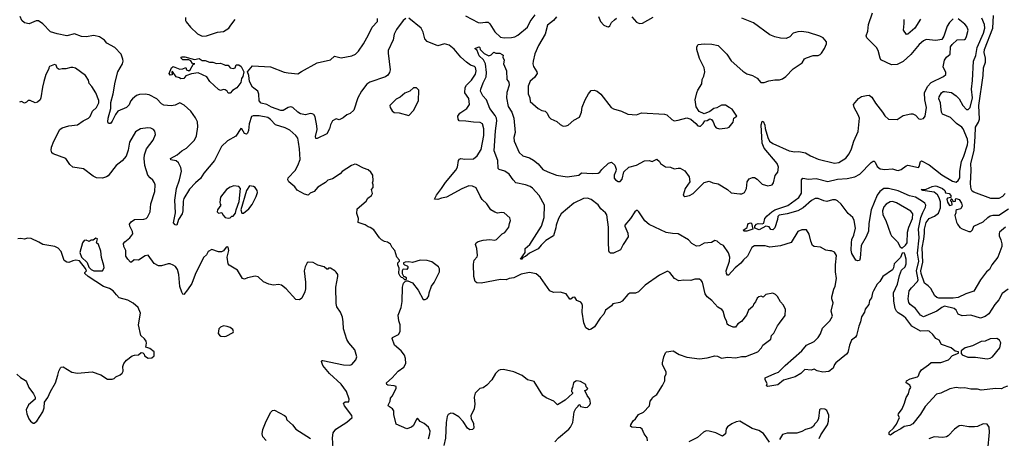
# Model space of a CAD drawing. Extents: x 1921360 to 2014538, y 768294 to 907744.
# Tile 172 of 256: x 1945556 to 1955753, y 855520 to 859853. Entities that reach past the tile are written whole.
import ezdxf

# ---------------------------------------------------------------- set-up
doc = ezdxf.new("R2010")
doc.units = 0

msp = doc.modelspace()

# ---------------------------------------------------------------- linework, layer by layer
at = {"layer": '0CON10XD'}
for points in [[(1949412, 855958), (1949456, 856035), (1949456, 856055), (1949433, 856063), (1949369, 856069), (1949357, 856077), (1949356, 856095), (1949415, 856145), (1949476, 856215), (1949534, 856255), (1949556, 856295), (1949553, 856345), (1949541, 856381), (1949507, 856425), (1949438, 856485), (1949414, 856555), (1949418, 856565), (1949478, 856595), (1949496, 856625), (1949497, 856695), (1949481, 856735), (1949474, 856795), (1949506, 856875), (1949518, 856935), (1949520, 857085), (1949532, 857125), (1949555, 857150), (1949575, 857150), (1949625, 857131), (1949684, 857055), (1949735, 856958), (1949755, 856958), (1949775, 856968), (1949792, 856995), (1949797, 857027), (1949820, 857095), (1949848, 857132), (1949903, 857245), (1949903, 857275), (1949893, 857295), (1949825, 857348), (1949775, 857359), (1949705, 857364), (1949625, 857340), (1949585, 857346), (1949548, 857342), (1949530, 857335), (1949532, 857325), (1949540, 857315), (1949570, 857305), (1949577, 857297), (1949576, 857284), (1949565, 857268), (1949535, 857272), (1949524, 857266), (1949517, 857253), (1949517, 857227), (1949530, 857200), (1949546, 857196), (1949558, 857185), (1949560, 857165), (1949545, 857160), (1949525, 857180), (1949510, 857185), (1949495, 857200), (1949483, 857225), (1949487, 857283), (1949472, 857315), (1949473, 857335), (1949490, 857355), (1949488, 857365), (1949463, 857395), (1949441, 857465), (1949412, 857495), (1949395, 857530), (1949365, 857552), (1949335, 857558), (1949303, 857575), (1949282, 857595), (1949225, 857677), (1949185, 857702), (1949165, 857708), (1949135, 857730), (1949062, 857755), (1949066, 857795), (1949047, 857847), (1949050, 857895), (1949143, 857975), (1949162, 858005), (1949198, 858035), (1949208, 858055), (1949200, 858095), (1949217, 858115), (1949218, 858145), (1949210, 858165), (1949218, 858185), (1949212, 858245), (1949192, 858275), (1949165, 858300), (1949115, 858317), (1949045, 858356), (1949025, 858357), (1948992, 858345), (1948895, 858283), (1948875, 858259), (1948794, 858206), (1948747, 858193), (1948723, 858167), (1948645, 858119), (1948606, 858075), (1948565, 858056), (1948545, 858037), (1948505, 858048), (1948429, 858089), (1948405, 858123), (1948343, 858175), (1948332, 858195), (1948336, 858215), (1948409, 858291), (1948437, 858343), (1948459, 858405), (1948455, 858515), (1948444, 858585), (1948435, 858627), (1948416, 858656), (1948355, 858710), (1948304, 858734), (1948205, 858766), (1948155, 858821), (1948125, 858840), (1948035, 858858), (1947975, 858858), (1947958, 858852), (1947932, 858775), (1947927, 858705), (1947915, 858680), (1947905, 858670), (1947885, 858676), (1947855, 858722), (1947845, 858728), (1947795, 858647), (1947709, 858601), (1947645, 858539), (1947575, 858395), (1947464, 858265), (1947429, 858211), (1947375, 858165), (1947315, 858098), (1947257, 858003), (1947248, 857975), (1947246, 857875), (1947239, 857845), (1947199, 857785), (1947183, 857727), (1947165, 857729), (1947150, 857750), (1947169, 857855), (1947164, 857985), (1947179, 858105), (1947210, 858195), (1947231, 858285), (1947224, 858324), (1947202, 858372), (1947175, 858391), (1947122, 858402), (1947118, 858415), (1947185, 858454), (1947234, 858495), (1947285, 858523), (1947365, 858606), (1947388, 858652), (1947401, 858745), (1947396, 858795), (1947378, 858838), (1947328, 858905), (1947258, 858968), (1947215, 858992), (1947165, 858970), (1947125, 858961), (1947050, 858970), (1947025, 858981), (1946975, 859033), (1946895, 859075), (1946855, 859082), (1946795, 859080), (1946765, 859069), (1946725, 859034), (1946705, 859009), (1946688, 858972), (1946661, 858945), (1946572, 858908), (1946547, 858873), (1946515, 858802), (1946495, 858780), (1946475, 858777), (1946468, 858795), (1946472, 858835), (1946498, 858935), (1946499, 858995), (1946525, 859085), (1946545, 859208), (1946573, 859315), (1946621, 859395), (1946627, 859425), (1946624, 859445), (1946605, 859497), (1946540, 859565), (1946459, 859609), (1946435, 859642), (1946384, 859675), (1946325, 859690), (1946245, 859676), (1946195, 859680), (1946125, 859708), (1946045, 859685), (1945945, 859707), (1945875, 859728), (1945795, 859811), (1945750, 859840), (1945725, 859840), (1945655, 859810), (1945605, 859821), (1945578, 859845), (1945559, 859885)], [(1947274, 859875), (1947274, 859844), (1947281, 859831), (1947325, 859776), (1947398, 859708), (1947445, 859684), (1947492, 859685), (1947605, 859724), (1947665, 859730), (1947723, 859765), (1947742, 859798), (1947789, 859855)], [(1949555, 859867), (1949526, 859845), (1949457, 859753), (1949435, 859705), (1949424, 859645), (1949373, 859535), (1949372, 859505), (1949392, 859335), (1949386, 859305), (1949370, 859280), (1949345, 859262), (1949182, 859205), (1949150, 859185), (1949097, 859115), (1949058, 859045), (1949016, 858915), (1948979, 858881), (1948945, 858868), (1948905, 858836), (1948865, 858818), (1948835, 858828), (1948795, 858807), (1948774, 858765), (1948764, 858725), (1948735, 858673), (1948635, 858624), (1948624, 858624), (1948621, 858645), (1948638, 858715), (1948634, 858755), (1948616, 858846), (1948601, 858871), (1948585, 858880), (1948565, 858882), (1948515, 858869), (1948465, 858878), (1948435, 858897), (1948385, 858943), (1948365, 858950), (1948335, 858945), (1948285, 858913), (1948262, 858912), (1948165, 858948), (1948115, 858975), (1948055, 858988), (1948035, 859015), (1948032, 859082), (1948022, 859112), (1947966, 859155), (1947935, 859215), (1947928, 859275), (1947915, 859315), (1947966, 859374), (1948155, 859364), (1948295, 859311), (1948335, 859302), (1948435, 859294), (1948476, 859316), (1948638, 859405), (1948773, 859437), (1948815, 859474), (1948885, 859458), (1948995, 859478), (1949035, 859496), (1949064, 859526), (1949118, 859605), (1949169, 859695), (1949205, 859775), (1949260, 859835), (1949263, 859865)], [(1950750, 857220), (1950675, 857180), (1950625, 857174), (1950595, 857162), (1950535, 857164), (1950335, 857127), (1950291, 857131), (1950272, 857145), (1950260, 857195), (1950254, 857324), (1950264, 857365), (1950293, 857397), (1950298, 857412), (1950290, 857485), (1950278, 857525), (1950282, 857545), (1950305, 857559), (1950355, 857570), (1950425, 857577), (1950475, 857571), (1950495, 857578), (1950552, 857635), (1950579, 857651), (1950622, 857705), (1950627, 857745), (1950638, 857775), (1950633, 857803), (1950575, 857853), (1950546, 857856), (1950505, 857850), (1950475, 857860), (1950436, 857886), (1950395, 857946), (1950345, 857991), (1950324, 858025), (1950282, 858112), (1950245, 858130), (1950206, 858134), (1950135, 858104), (1949975, 858016), (1949925, 858006), (1949885, 857991), (1949853, 857995), (1949873, 858037), (1949926, 858105), (1949965, 858169), (1950072, 858295), (1950089, 858325), (1950101, 858395), (1950110, 858410), (1950125, 858416), (1950165, 858411), (1950255, 858414), (1950292, 858445), (1950335, 858510), (1950363, 858655), (1950361, 858725), (1950349, 858775), (1950325, 858790), (1950255, 858792), (1950175, 858803), (1950108, 858808), (1950096, 858825), (1950094, 858855), (1950113, 858885), (1950187, 858935), (1950214, 858975), (1950208, 859038), (1950166, 859095), (1950168, 859152), (1950184, 859176), (1950235, 859226), (1950275, 859291), (1950284, 859325), (1950275, 859359), (1950265, 859368), (1950225, 859382), (1950182, 859412), (1950125, 859466), (1950055, 859549), (1950005, 859591), (1949955, 859602), (1949885, 859583), (1949775, 859627), (1949752, 859655), (1949734, 859725), (1949714, 859764), (1949585, 859869)], [(1950173, 859893), (1950305, 859824), (1950325, 859820), (1950379, 859829), (1950406, 859826), (1950425, 859809), (1950475, 859727), (1950535, 859672), (1950575, 859664), (1950648, 859668), (1950685, 859676), (1950715, 859692), (1950815, 859775), (1950842, 859835), (1950895, 859905)], [(1955785, 856060), (1955747, 856045), (1955725, 856031), (1955665, 856035), (1955515, 856019), (1955475, 856028), (1955405, 856030), (1955345, 856042), (1955295, 856039), (1955255, 856045), (1955188, 856032), (1955095, 855989), (1955052, 855978), (1954932, 855848), (1954885, 855771), (1954805, 855669), (1954775, 855653), (1954715, 855641), (1954683, 855617), (1954615, 855584), (1954575, 855554), (1954560, 855560), (1954562, 855585), (1954606, 855624), (1954636, 855665), (1954669, 855735), (1954655, 855760), (1954657, 855775), (1954695, 855827), (1954719, 855885), (1954737, 855943), (1954760, 855980), (1954772, 856025), (1954784, 856046), (1954775, 856070), (1954738, 856095), (1954741, 856115), (1954779, 856135), (1954855, 856158), (1954864, 856166), (1954875, 856198), (1954895, 856229), (1954969, 856281), (1954995, 856306), (1955095, 856306), (1955175, 856334), (1955215, 856377), (1955278, 856402), (1955280, 856415), (1955245, 856422), (1955202, 856455), (1955102, 856492), (1955077, 856535), (1955044, 856554), (1955014, 856595), (1954975, 856628), (1954955, 856634), (1954885, 856628), (1954795, 856680), (1954733, 856763), (1954710, 856785), (1954655, 856818), (1954637, 856837), (1954623, 856863), (1954608, 856938), (1954607, 857025), (1954646, 857115), (1954666, 857204), (1954690, 857260), (1954725, 857294), (1954736, 857325), (1954736, 857375), (1954722, 857425), (1954715, 857440), (1954694, 857436), (1954677, 857393), (1954614, 857325), (1954607, 857285), (1954595, 857263), (1954495, 857196), (1954464, 857145), (1954436, 857114), (1954397, 857045), (1954387, 857025), (1954379, 856975), (1954356, 856945), (1954351, 856905), (1954312, 856858), (1954304, 856825), (1954274, 856776), (1954265, 856725), (1954245, 856682), (1954224, 856585), (1954212, 856568), (1954169, 856535), (1954149, 856485), (1954131, 856410), (1954119, 856391), (1954007, 856303), (1953994, 856285), (1953982, 856245), (1953935, 856213), (1953875, 856204), (1953815, 856217), (1953785, 856236), (1953754, 856226), (1953688, 856232), (1953645, 856191), (1953588, 856155), (1953468, 856122), (1953408, 856075), (1953305, 856058), (1953290, 856065), (1953298, 856085), (1953275, 856128), (1953277, 856145), (1953375, 856192), (1953416, 856204), (1953484, 856275), (1953655, 856425), (1953705, 856486), (1953785, 856521), (1953825, 856565), (1953848, 856602), (1953869, 856661), (1953946, 856735), (1953974, 856785), (1953959, 856835), (1953979, 856921), (1953967, 856965), (1953968, 856985), (1953988, 857065), (1954002, 857095), (1954014, 857175), (1954006, 857245), (1954006, 857315), (1954016, 857414), (1953995, 857448), (1953965, 857462), (1953945, 857460), (1953905, 857469), (1953848, 857498), (1953785, 857506), (1953768, 857515), (1953750, 857560), (1953732, 857632), (1953705, 857677), (1953655, 857677), (1953615, 857662), (1953545, 857548), (1953435, 857511), (1953325, 857500), (1953275, 857512), (1953167, 857513), (1953137, 857495), (1953093, 857405), (1953051, 857369), (1953025, 857334), (1952966, 857285), (1952895, 857208), (1952885, 857208), (1952876, 857226), (1952874, 857255), (1952907, 857355), (1952910, 857395), (1952895, 857441), (1952844, 857515), (1952815, 857530), (1952780, 857560), (1952755, 857566), (1952722, 857548), (1952645, 857540), (1952595, 857511), (1952565, 857508), (1952517, 857535), (1952484, 857575), (1952375, 857638), (1952315, 857640), (1952252, 857652), (1952075, 857733), (1952031, 857771), (1951969, 857865), (1951955, 857878), (1951945, 857878), (1951928, 857865), (1951883, 857797), (1951822, 857728), (1951822, 857715), (1951854, 857645), (1951856, 857604), (1951805, 857527), (1951778, 857472), (1951705, 857435), (1951675, 857436), (1951664, 857444), (1951659, 857459), (1951653, 857555), (1951654, 857705), (1951637, 857835), (1951624, 857855), (1951576, 857896), (1951547, 857937), (1951475, 857993), (1951435, 858006), (1951396, 858004), (1951295, 857954), (1951165, 857844), (1951137, 857795), (1951113, 857727), (1951109, 857699), (1951083, 857617), (1951004, 857566), (1950955, 857520), (1950925, 857482), (1950834, 857436), (1950795, 857402), (1950768, 857392), (1950755, 857374), (1950744, 857374), (1950790, 857445), (1950792, 857485), (1950839, 857525), (1950959, 857715), (1950989, 857805), (1950992, 857935), (1950935, 858032), (1950868, 858108), (1950843, 858125), (1950795, 858144), (1950695, 858166), (1950666, 858195), (1950625, 858254), (1950580, 858285), (1950523, 858303), (1950512, 858312), (1950507, 858395), (1950471, 858495), (1950483, 858703), (1950498, 858805), (1950494, 858835), (1950481, 858861), (1950424, 858935), (1950390, 859025), (1950352, 859065), (1950329, 859115), (1950331, 859135), (1950355, 859199), (1950387, 859263), (1950390, 859305), (1950379, 859395), (1950358, 859438), (1950315, 859480), (1950293, 859533), (1950270, 859555), (1950315, 859571), (1950323, 859565), (1950326, 859545), (1950365, 859504), (1950415, 859480), (1950439, 859491), (1950465, 859518), (1950487, 859507), (1950530, 859505), (1950554, 859494), (1950562, 859485), (1950560, 859465), (1950572, 859435), (1950567, 859395), (1950596, 859325), (1950602, 859235), (1950623, 859205), (1950624, 859175), (1950600, 859100), (1950596, 859045), (1950614, 858955), (1950654, 858895), (1950675, 858835), (1950688, 858685), (1950675, 858635), (1950677, 858595), (1950727, 858477), (1950765, 858443), (1950834, 858424), (1950878, 858398), (1950925, 858362), (1950975, 858304), (1951025, 858278), (1951115, 858245), (1951225, 858227), (1951345, 858244), (1951375, 858268), (1951485, 858260), (1951546, 858265), (1951564, 858276), (1951585, 858304), (1951655, 858369), (1951685, 858378), (1951718, 858348), (1951734, 858305), (1951731, 858285), (1951711, 858245), (1951712, 858212), (1951726, 858196), (1951755, 858178), (1951775, 858179), (1951796, 858204), (1951811, 858279), (1951865, 858326), (1951945, 858346), (1952025, 858393), (1952075, 858396), (1952105, 858386), (1952155, 858408), (1952182, 858385), (1952194, 858365), (1952245, 858331), (1952295, 858327), (1952335, 858309), (1952375, 858318), (1952395, 858316), (1952445, 858290), (1952491, 858225), (1952497, 858175), (1952449, 858105), (1952427, 858037), (1952446, 858024), (1952494, 858034), (1952532, 858055), (1952645, 858168), (1952695, 858181), (1952735, 858164), (1952790, 858155), (1952885, 858097), (1952925, 858061), (1953015, 858049), (1953035, 858051), (1953064, 858065), (1953084, 858105), (1953090, 858175), (1953112, 858205), (1953145, 858220), (1953165, 858219), (1953192, 858202), (1953245, 858150), (1953305, 858134), (1953348, 858145), (1953364, 858166), (1953380, 858240), (1953409, 858275), (1953416, 858325), (1953399, 858365), (1953267, 858525), (1953246, 858575), (1953236, 858765), (1953245, 858798), (1953255, 858802), (1953272, 858762), (1953276, 858726), (1953303, 858635), (1953323, 858595), (1953355, 858570), (1953525, 858496), (1953585, 858486), (1953625, 858489), (1953695, 858474), (1953745, 858443), (1953825, 858411), (1953995, 858368), (1954038, 858375), (1954111, 858419), (1954147, 858463), (1954172, 858518), (1954194, 858595), (1954238, 858695), (1954252, 858835), (1954239, 858870), (1954197, 858945), (1954192, 858975), (1954244, 859036), (1954275, 859057), (1954325, 859070), (1954355, 859072), (1954382, 859052), (1954419, 858989), (1954493, 858895), (1954515, 858858), (1954555, 858823), (1954645, 858820), (1954705, 858861), (1954785, 858879), (1954805, 858879), (1954835, 858866), (1954868, 858828), (1954885, 858823), (1954915, 858829), (1954934, 858855), (1954947, 858945), (1954929, 859025), (1954928, 859095), (1954957, 859163), (1954995, 859204), (1955122, 859265), (1955147, 859285), (1955146, 859305), (1955119, 859365), (1955132, 859435), (1955154, 859466), (1955194, 859496), (1955197, 859573), (1955212, 859598), (1955265, 859644), (1955341, 859649), (1955350, 859655), (1955362, 859678), (1955379, 859745), (1955365, 859781), (1955345, 859808), (1955275, 859863)], [(1951116, 859884), (1951085, 859844), (1951021, 859795), (1950997, 859703), (1950930, 859585), (1950891, 859499), (1950873, 859425), (1950871, 859395), (1950878, 859368), (1950911, 859315), (1950914, 859295), (1950889, 859255), (1950843, 859217), (1950821, 859165), (1950822, 859085), (1950838, 859045), (1950842, 859005), (1950924, 858934), (1950965, 858914), (1950998, 858908), (1951017, 858885), (1951035, 858848), (1951055, 858827), (1951118, 858798), (1951155, 858768), (1951185, 858752), (1951215, 858753), (1951235, 858763), (1951296, 858814), (1951352, 858845), (1951373, 858897), (1951382, 858948), (1951411, 859025), (1951445, 859086), (1951475, 859120), (1951505, 859124), (1951535, 859114), (1951575, 859082), (1951682, 858945), (1951705, 858930), (1951787, 858907), (1951855, 858876), (1951945, 858869), (1951995, 858889), (1952235, 858877), (1952257, 858867), (1952309, 858819), (1952335, 858808), (1952375, 858812), (1952465, 858837), (1952505, 858823), (1952559, 858779), (1952580, 858755), (1952595, 858750), (1952605, 858750), (1952635, 858780), (1952650, 858805), (1952675, 858810), (1952705, 858828), (1952719, 858819), (1952738, 858795), (1952755, 858750), (1952770, 858735), (1952805, 858722), (1952886, 858734), (1952905, 858742), (1952946, 858794), (1952952, 858835), (1952982, 858855), (1952935, 858927), (1952905, 858946), (1952865, 858967), (1952825, 858967), (1952775, 858940), (1952745, 858933), (1952705, 858902), (1952645, 858878), (1952592, 858902), (1952561, 858951), (1952551, 859025), (1952567, 859095), (1952579, 859125), (1952620, 859190), (1952624, 859235), (1952641, 859269), (1952652, 859315), (1952646, 859355), (1952595, 859453), (1952569, 859545), (1952569, 859571), (1952584, 859596), (1952645, 859602), (1952725, 859601), (1952790, 859585), (1952878, 859495), (1952925, 859426), (1953045, 859322), (1953085, 859294), (1953145, 859277), (1953195, 859249), (1953233, 859203), (1953267, 859203), (1953315, 859221), (1953375, 859231), (1953425, 859231), (1953455, 859242), (1953489, 859265), (1953565, 859346), (1953660, 859405), (1953685, 859448), (1953705, 859460), (1953775, 859482), (1953825, 859482), (1953845, 859492), (1953860, 859505), (1953892, 859555), (1953912, 859605), (1953912, 859625), (1953876, 859666), (1953843, 859683), (1953725, 859719), (1953651, 859731), (1953615, 859729), (1953566, 859714), (1953533, 859677), (1953495, 859660), (1953435, 859663), (1953375, 859677), (1953325, 859697), (1953155, 859822), (1953035, 859870)], [(1951552, 859885), (1951572, 859835), (1951605, 859798), (1951635, 859782), (1951655, 859780), (1951669, 859791), (1951686, 859824), (1951715, 859852), (1951735, 859868)], [(1951894, 859884), (1951945, 859827), (1951975, 859813), (1952005, 859818), (1952115, 859878)], [(1954196, 857624), (1954211, 857695), (1954197, 857775), (1954185, 857805), (1954137, 857847), (1954065, 857945), (1954025, 857979), (1954005, 857988), (1953975, 857988), (1953915, 857971), (1953885, 857977), (1953825, 858002), (1953795, 858003), (1953755, 857983), (1953671, 857905), (1953615, 857875), (1953505, 857845), (1953420, 857830), (1953408, 857815), (1953404, 857785), (1953375, 857700), (1953355, 857679), (1953335, 857681), (1953318, 857708), (1953285, 857717), (1953215, 857678), (1953170, 857695), (1953171, 857715), (1953185, 857738), (1953205, 857743), (1953245, 857740), (1953263, 857747), (1953274, 857795), (1953298, 857822), (1953344, 857866), (1953376, 857884), (1953511, 857929), (1953626, 858014), (1953652, 858058), (1953654, 858196), (1953665, 858214), (1953725, 858201), (1953805, 858208), (1953925, 858180), (1954025, 858203), (1954125, 858210), (1954205, 858228), (1954256, 858254), (1954374, 858376), (1954395, 858388), (1954405, 858388), (1954415, 858378), (1954437, 858335), (1954469, 858309), (1954515, 858302), (1954595, 858308), (1954635, 858295), (1954655, 858293), (1954685, 858304), (1954735, 858340), (1954755, 858346), (1954865, 858324), (1954873, 858335), (1954884, 858385), (1954895, 858392), (1954975, 858351), (1955105, 858247), (1955215, 858182), (1955255, 858172), (1955275, 858188), (1955291, 858215), (1955294, 858285), (1955311, 858385), (1955335, 858439), (1955373, 858557), (1955377, 858585), (1955372, 858615), (1955326, 858725), (1955312, 858742), (1955257, 858777), (1955195, 858842), (1955113, 858875), (1955102, 858895), (1955096, 858954), (1955093, 858993), (1955074, 859035), (1955077, 859053), (1955101, 859095), (1955121, 859109), (1955135, 859111), (1955205, 859100), (1955256, 859065), (1955284, 859035), (1955324, 858965), (1955360, 858925), (1955378, 858922), (1955398, 858945), (1955423, 859045), (1955412, 859135), (1955424, 859225), (1955435, 859425), (1955458, 859482), (1955472, 859565), (1955537, 859715), (1955551, 859765), (1955547, 859805), (1955519, 859869)], [(1955225, 859863), (1955184, 859825), (1955162, 859785), (1955126, 859684), (1955105, 859649), (1955045, 859639), (1954945, 859647), (1954916, 859634), (1954871, 859595), (1954786, 859494), (1954705, 859421), (1954645, 859391), (1954585, 859386), (1954475, 859438), (1954466, 859456), (1954446, 859535), (1954431, 859565), (1954328, 859665), (1954322, 859685), (1954339, 859735), (1954346, 859805), (1954387, 859925)], [(1954885, 859859), (1954825, 859767), (1954755, 859704), (1954740, 859700), (1954708, 859745), (1954716, 859814), (1954715, 859855)], [(1955761, 858055), (1955735, 858023), (1955695, 858003), (1955615, 858002), (1955437, 858067), (1955419, 858079), (1955409, 858099), (1955402, 858155), (1955410, 858295), (1955408, 858365), (1955441, 858499), (1955452, 858642), (1955455, 858742), (1955485, 858794), (1955495, 858825), (1955489, 858965), (1955533, 859277), (1955539, 859355), (1955559, 859415), (1955558, 859455), (1955545, 859515), (1955548, 859545), (1955633, 859765), (1955642, 859895)], [(1947714, 859094), (1947704, 859114), (1947685, 859126), (1947665, 859130), (1947635, 859120), (1947615, 859131), (1947524, 859215), (1947495, 859261), (1947405, 859303), (1947335, 859292), (1947277, 859273), (1947256, 859244), (1947225, 859242), (1947212, 859252), (1947175, 859260), (1947137, 859317), (1947130, 859315), (1947135, 859282), (1947115, 859278), (1947103, 859295), (1947128, 859355), (1947145, 859368), (1947215, 859342), (1947246, 859344), (1947275, 859360), (1947282, 859335), (1947306, 859324), (1947323, 859335), (1947352, 859388), (1947370, 859395), (1947345, 859400), (1947327, 859427), (1947309, 859439), (1947245, 859436), (1947228, 859455), (1947229, 859465), (1947240, 859470), (1947265, 859469), (1947365, 859440), (1947415, 859451), (1947445, 859431), (1947475, 859430), (1947523, 859413), (1947555, 859412), (1947595, 859401), (1947635, 859404), (1947671, 859391), (1947685, 859384), (1947715, 859382), (1947734, 859354), (1947765, 859348), (1947787, 859355), (1947798, 859385), (1947827, 859387), (1947850, 859370), (1947878, 859315), (1947866, 859264), (1947853, 859245), (1947847, 859203), (1947805, 859148), (1947759, 859121), (1947735, 859094), (1947714, 859094)], [(1948802, 855415), (1948794, 855525), (1948802, 855578), (1948830, 855615), (1948945, 855687), (1948999, 855735), (1948994, 855755), (1948918, 855855), (1948908, 855885), (1948925, 855897), (1948963, 855897), (1948967, 855925), (1948939, 856005), (1948885, 856082), (1948765, 856191), (1948696, 856275), (1948680, 856315), (1948684, 856326), (1948695, 856326), (1948910, 856280), (1948974, 856276), (1948995, 856283), (1949038, 856332), (1949049, 856365), (1949025, 856437), (1948965, 856510), (1948944, 856544), (1948908, 856655), (1948907, 856725), (1948899, 856775), (1948877, 856827), (1948842, 856882), (1948833, 856915), (1948829, 857085), (1948852, 857195), (1948852, 857215), (1948835, 857240), (1948820, 857255), (1948775, 857280), (1948755, 857280), (1948748, 857272), (1948735, 857270), (1948710, 857295), (1948645, 857312), (1948595, 857341), (1948545, 857342), (1948534, 857336), (1948512, 857295), (1948503, 857255), (1948516, 857135), (1948516, 857066), (1948510, 857035), (1948478, 856972), (1948455, 856953), (1948415, 856958), (1948316, 857066), (1948266, 857106), (1948235, 857112), (1948186, 857104), (1948136, 857116), (1948081, 857141), (1948025, 857191), (1947995, 857199), (1947915, 857181), (1947885, 857169), (1947864, 857174), (1947810, 857260), (1947725, 857314), (1947715, 857327), (1947704, 857395), (1947721, 857465), (1947715, 857498), (1947705, 857503), (1947695, 857499), (1947665, 857460), (1947645, 857451), (1947615, 857452), (1947545, 857473), (1947508, 857455), (1947489, 857421), (1947460, 857390), (1947374, 857215), (1947338, 857122), (1947295, 857056), (1947255, 857010), (1947245, 857012), (1947235, 857032), (1947215, 857092), (1947203, 857215), (1947189, 857269), (1947169, 857299), (1947144, 857314), (1947115, 857326), (1947095, 857326), (1947025, 857304), (1946995, 857306), (1946950, 857330), (1946885, 857416), (1946855, 857408), (1946785, 857364), (1946742, 857368), (1946715, 857344), (1946705, 857344), (1946675, 857375), (1946656, 857405), (1946654, 857465), (1946633, 857507), (1946632, 857535), (1946646, 857555), (1946695, 857594), (1946729, 857635), (1946725, 857660), (1946696, 857715), (1946694, 857736), (1946710, 857760), (1946745, 857784), (1946843, 857787), (1946865, 857794), (1946880, 857810), (1946906, 857864), (1946913, 857947), (1946957, 858075), (1946959, 858145), (1946953, 858163), (1946935, 858191), (1946906, 858216), (1946884, 858244), (1946851, 858345), (1946844, 858416), (1946848, 858455), (1946869, 858515), (1946939, 858605), (1946962, 858665), (1946955, 858700), (1946942, 858715), (1946915, 858729), (1946884, 858734), (1946806, 858724), (1946755, 858691), (1946694, 858585), (1946679, 858501), (1946659, 858441), (1946618, 858392), (1946555, 858345), (1946472, 858238), (1946455, 858225), (1946415, 858213), (1946351, 858215), (1946315, 858235), (1946215, 858310), (1946105, 858326), (1946074, 858355), (1946035, 858415), (1945903, 858463), (1945889, 858475), (1945881, 858501), (1945886, 858535), (1945909, 858595), (1945972, 858718), (1945995, 858733), (1946065, 858754), (1946155, 858764), (1946213, 858805), (1946270, 858835), (1946285, 858850), (1946311, 858905), (1946351, 858945), (1946375, 858992), (1946377, 859017), (1946346, 859096), (1946302, 859162), (1946274, 859194), (1946268, 859228), (1946237, 859277), (1946135, 859351), (1946105, 859360), (1946085, 859359), (1946035, 859343), (1945995, 859346), (1945965, 859338), (1945945, 859350), (1945933, 859383), (1945915, 859388), (1945865, 859368), (1945858, 859355), (1945857, 859343), (1945828, 859285), (1945806, 859215), (1945791, 859155), (1945776, 859045), (1945767, 859023), (1945740, 859000), (1945715, 858991), (1945665, 859017), (1945645, 859017), (1945625, 858998), (1945605, 858990), (1945575, 859008), (1945555, 859000)], [(1949585, 858862), (1949636, 858914), (1949687, 859015), (1949688, 859125), (1949667, 859147), (1949635, 859148), (1949597, 859113), (1949545, 859092), (1949495, 859052), (1949455, 859032), (1949390, 858965), (1949393, 858945), (1949415, 858910), (1949433, 858893), (1949485, 858890), (1949585, 858862)], [(1947715, 857798), (1947735, 857802), (1947752, 857818), (1947765, 857820), (1947790, 857850), (1947796, 857886), (1947828, 857972), (1947841, 858105), (1947825, 858126), (1947775, 858132), (1947735, 858120), (1947696, 858094), (1947634, 858015), (1947630, 857965), (1947633, 857943), (1947640, 857935), (1947604, 857886), (1947601, 857865), (1947615, 857850), (1947648, 857858), (1947658, 857835), (1947685, 857807), (1947715, 857798)], [(1947875, 857850), (1947928, 857895), (1947965, 857941), (1948006, 858024), (1948017, 858065), (1948014, 858084), (1947995, 858117), (1947977, 858127), (1947935, 858134), (1947905, 858084), (1947847, 857885), (1947855, 857850), (1947875, 857850)], [(1955765, 857707), (1955705, 857655), (1955699, 857641), (1955700, 857615), (1955718, 857575), (1955727, 857533), (1955729, 857505), (1955686, 857394), (1955625, 857315), (1955601, 857269), (1955568, 857242), (1955505, 857162), (1955437, 857043), (1955355, 857017), (1955275, 856977), (1955225, 856971), (1955075, 856972), (1955055, 856977), (1955034, 856994), (1954991, 857071), (1954965, 857099), (1954926, 857125), (1954892, 857225), (1954890, 857255), (1954909, 857345), (1954903, 857493), (1954918, 857582), (1954927, 857643), (1954926, 857685), (1954943, 857755), (1954975, 857795), (1955031, 857819), (1955070, 857850), (1955091, 857905), (1955093, 857967), (1955080, 858010), (1955060, 858040), (1955028, 858068), (1954910, 858085), (1954892, 858095), (1954945, 858098), (1955005, 858125), (1955037, 858133), (1955055, 858131), (1955113, 858105), (1955138, 858085), (1955145, 858062), (1955182, 858055), (1955200, 858035), (1955198, 858012), (1955164, 858006), (1955158, 857995), (1955164, 857965), (1955185, 857930), (1955212, 857938), (1955208, 857968), (1955200, 857975), (1955202, 857998), (1955208, 857998), (1955225, 857972), (1955248, 857975), (1955248, 857995), (1955255, 858002), (1955285, 857991), (1955311, 857955), (1955318, 857925), (1955304, 857895), (1955260, 857885), (1955252, 857878), (1955252, 857855), (1955241, 857825), (1955257, 857757), (1955268, 857738), (1955293, 857703), (1955315, 857687), (1955385, 857660), (1955405, 857661), (1955422, 857678), (1955439, 857715), (1955535, 857760), (1955584, 857806), (1955608, 857822), (1955635, 857829), (1955695, 857831), (1955795, 857896)], [(1955792, 857065), (1955730, 857020), (1955695, 856952), (1955654, 856906), (1955592, 856808), (1955555, 856780), (1955505, 856765), (1955405, 856794), (1955315, 856787), (1955274, 856804), (1955254, 856845), (1955235, 856865), (1955135, 856887), (1955105, 856875), (1955055, 856836), (1954915, 856776), (1954885, 856794), (1954833, 856863), (1954779, 856905), (1954765, 856925), (1954759, 856965), (1954769, 857045), (1954791, 857079), (1954855, 857144), (1954860, 857160), (1954845, 857255), (1954867, 857355), (1954854, 857436), (1954872, 857595), (1954866, 857685), (1954888, 857805), (1954909, 857859), (1954937, 857913), (1954939, 857935), (1954929, 857955), (1954895, 857978), (1954833, 858015), (1954771, 858031), (1954655, 858083), (1954555, 858107), (1954505, 858106), (1954463, 858075), (1954435, 858038), (1954373, 857885), (1954350, 857745), (1954346, 857665), (1954324, 857605), (1954269, 857515), (1954262, 857385), (1954255, 857362), (1954235, 857357), (1954215, 857364), (1954173, 857433), (1954167, 857467), (1954169, 857545), (1954175, 857578), (1954196, 857624)], [(1954695, 857490), (1954730, 857520), (1954746, 857545), (1954750, 857655), (1954764, 857706), (1954802, 857795), (1954806, 857845), (1954785, 857872), (1954637, 857957), (1954595, 857970), (1954572, 857968), (1954529, 857945), (1954505, 857915), (1954492, 857875), (1954496, 857835), (1954527, 857775), (1954574, 857635), (1954586, 857616), (1954647, 857555), (1954675, 857502), (1954695, 857490)], [(1953085, 857664), (1953058, 857665), (1953048, 857675), (1953089, 857701), (1953097, 857733), (1953105, 857742), (1953125, 857750), (1953135, 857746), (1953148, 857685), (1953085, 857664)], [(1945525, 856184), (1945565, 856149), (1945615, 856120), (1945626, 856106), (1945649, 856045), (1945700, 855980), (1945717, 855945), (1945716, 855924), (1945646, 855865), (1945624, 855814), (1945629, 855775), (1945652, 855722), (1945668, 855698), (1945695, 855678), (1945705, 855678), (1945734, 855696), (1945794, 855795), (1945808, 855835), (1945814, 855896), (1945848, 855942), (1945874, 856005), (1945927, 856093), (1945952, 856175), (1945962, 856215), (1945979, 856251), (1945985, 856258), (1946005, 856260), (1946096, 856206), (1946155, 856194), (1946308, 856208), (1946395, 856178), (1946465, 856132), (1946515, 856132), (1946535, 856140), (1946550, 856155), (1946595, 856177), (1946618, 856195), (1946627, 856215), (1946623, 856265), (1946634, 856296), (1946661, 856329), (1946720, 856375), (1946745, 856382), (1946787, 856383), (1946815, 856408), (1946830, 856405), (1946845, 856390), (1946850, 856375), (1946885, 856350), (1946925, 856352), (1946950, 856375), (1946950, 856415), (1946905, 856450), (1946862, 856465), (1946869, 856505), (1946864, 856524), (1946849, 856549), (1946812, 856585), (1946787, 856695), (1946806, 856815), (1946783, 856875), (1946730, 856920), (1946675, 856949), (1946585, 856973), (1946559, 857005), (1946525, 857046), (1946485, 857070), (1946422, 857092), (1946264, 857195), (1946232, 857225), (1946230, 857235), (1946248, 857255), (1946238, 857278), (1946176, 857356), (1946137, 857363), (1946105, 857358), (1946065, 857340), (1946045, 857342), (1946015, 857360), (1945986, 857455), (1945955, 857488), (1945920, 857505), (1945795, 857527), (1945755, 857552), (1945675, 857590), (1945635, 857592), (1945605, 857580), (1945567, 857587), (1945535, 857586)], [(1946325, 857254), (1946415, 857254), (1946429, 857285), (1946428, 857308), (1946403, 857393), (1946395, 857458), (1946371, 857525), (1946350, 857545), (1946362, 857585), (1946345, 857593), (1946315, 857570), (1946295, 857570), (1946275, 857558), (1946245, 857572), (1946225, 857569), (1946207, 857545), (1946180, 857445), (1946196, 857396), (1946255, 857340), (1946272, 857292), (1946296, 857266), (1946325, 857254)], [(1952058, 855495), (1952054, 855525), (1952022, 855565), (1952004, 855614), (1951985, 855629), (1951894, 855634), (1951883, 855645), (1951885, 855660), (1951909, 855701), (1951935, 855723), (1951963, 855767), (1952015, 855791), (1952080, 855855), (1952084, 855905), (1952098, 855922), (1952112, 855945), (1952156, 855975), (1952213, 856067), (1952236, 856115), (1952236, 856155), (1952251, 856189), (1952251, 856205), (1952213, 856285), (1952212, 856302), (1952226, 856365), (1952244, 856406), (1952255, 856416), (1952325, 856424), (1952385, 856388), (1952465, 856361), (1952595, 856344), (1952675, 856352), (1952755, 856374), (1952782, 856372), (1952825, 856350), (1952885, 856360), (1952974, 856354), (1953032, 856368), (1953075, 856366), (1953202, 856415), (1953237, 856455), (1953253, 856485), (1953334, 856546), (1953343, 856585), (1953365, 856608), (1953404, 856685), (1953425, 856713), (1953485, 856790), (1953488, 856855), (1953465, 856900), (1953435, 856932), (1953405, 856988), (1953385, 857010), (1953355, 857023), (1953285, 857010), (1953255, 856980), (1953235, 856992), (1953210, 856985), (1953195, 856970), (1953178, 856932), (1953159, 856911), (1953148, 856885), (1953105, 856847), (1953082, 856795), (1953030, 856730), (1952995, 856704), (1952968, 856672), (1952945, 856670), (1952895, 856690), (1952882, 856702), (1952879, 856725), (1952859, 856769), (1952840, 856835), (1952826, 856855), (1952787, 856877), (1952724, 856945), (1952676, 856986), (1952656, 857016), (1952626, 857135), (1952615, 857152), (1952595, 857167), (1952547, 857167), (1952505, 857152), (1952435, 857158), (1952381, 857151), (1952338, 857175), (1952288, 857235), (1952265, 857250), (1952182, 857208), (1952034, 857106), (1951964, 857036), (1951935, 857024), (1951875, 857024), (1951855, 857010), (1951795, 856940), (1951772, 856925), (1951699, 856911), (1951685, 856891), (1951624, 856845), (1951604, 856806), (1951566, 856764), (1951508, 856675), (1951475, 856650), (1951455, 856644), (1951420, 856665), (1951397, 856717), (1951382, 856825), (1951384, 856895), (1951378, 856915), (1951368, 856928), (1951326, 856946), (1951305, 856982), (1951285, 856978), (1951265, 856960), (1951255, 856961), (1951215, 857017), (1951155, 857034), (1951085, 857029), (1951046, 857046), (1950948, 857185), (1950904, 857224), (1950835, 857237), (1950750, 857220)], [(1947675, 856573), (1947695, 856578), (1947766, 856614), (1947770, 856625), (1947762, 856645), (1947736, 856666), (1947705, 856678), (1947665, 856684), (1947635, 856672), (1947618, 856652), (1947613, 856605), (1947625, 856588), (1947639, 856579), (1947675, 856573)], [(1955575, 856344), (1955605, 856350), (1955630, 856365), (1955708, 856455), (1955717, 856507), (1955702, 856535), (1955675, 856553), (1955605, 856550), (1955555, 856526), (1955515, 856521), (1955425, 856479), (1955348, 856455), (1955308, 856425), (1955308, 856398), (1955318, 856385), (1955375, 856359), (1955455, 856361), (1955575, 856344)], [(1951098, 855482), (1951135, 855524), (1951244, 855615), (1951260, 855635), (1951284, 855685), (1951298, 855795), (1951315, 855830), (1951338, 855852), (1951345, 855870), (1951358, 855868), (1951365, 855850), (1951415, 855840), (1951438, 855842), (1951460, 855865), (1951467, 855885), (1951462, 855925), (1951432, 855962), (1951410, 856015), (1951428, 856022), (1951440, 856035), (1951422, 856052), (1951418, 856078), (1951365, 856108), (1951325, 856116), (1951315, 856112), (1951292, 856095), (1951280, 856045), (1951273, 856037), (1951270, 856005), (1951280, 855995), (1951280, 855985), (1951206, 855914), (1951125, 855868), (1951088, 855905), (1951009, 855939), (1950973, 855963), (1950885, 856107), (1950815, 856124), (1950760, 856170), (1950675, 856209), (1950565, 856231), (1950531, 856229), (1950515, 856221), (1950485, 856190), (1950447, 856125), (1950395, 856069), (1950356, 856044), (1950323, 856035), (1950274, 855986), (1950264, 855945), (1950269, 855875), (1950261, 855825), (1950227, 855753), (1950230, 855725), (1950254, 855675), (1950260, 855625), (1950245, 855610), (1950218, 855608), (1950194, 855624), (1950149, 855695), (1950105, 855743), (1950045, 855777), (1950021, 855779), (1949995, 855768), (1949984, 855745), (1949974, 855685), (1949967, 855523), (1949947, 855445)], [(1949791, 855515), (1949804, 855566), (1949806, 855595), (1949789, 855635), (1949745, 855672), (1949704, 855694), (1949675, 855730), (1949665, 855720), (1949635, 855652), (1949613, 855637), (1949565, 855618), (1949455, 855668), (1949432, 855765), (1949431, 855805), (1949417, 855827), (1949375, 855853), (1949372, 855862), (1949391, 855905), (1949396, 855935), (1949412, 855958)], [(1948107, 855497), (1948075, 855537), (1948067, 855565), (1948075, 855611), (1948101, 855679), (1948155, 855788), (1948175, 855808), (1948195, 855811), (1948298, 855758), (1948311, 855745), (1948323, 855713), (1948380, 855660), (1948415, 855615), (1948568, 855518)], [(1953835, 855518), (1953853, 855557), (1953922, 855658), (1953934, 855696), (1953935, 855760), (1953915, 855807), (1953895, 855823), (1953865, 855826), (1953845, 855822), (1953838, 855815), (1953829, 855725), (1953816, 855695), (1953791, 855669), (1953778, 855645), (1953755, 855627), (1953695, 855610), (1953655, 855589), (1953605, 855572), (1953505, 855574), (1953455, 855558), (1953425, 855508)], [(1953320, 855480), (1953259, 855569), (1953210, 855600), (1953143, 855623), (1953015, 855696), (1952975, 855691), (1952931, 855669), (1952885, 855640), (1952873, 855617), (1952864, 855565), (1952835, 855544), (1952765, 855576), (1952695, 855594), (1952665, 855596), (1952637, 855585), (1952575, 855529), (1952486, 855484)], [(1955584, 855396), (1955601, 855585), (1955597, 855635), (1955575, 855668), (1955535, 855670), (1955475, 855644), (1955445, 855638), (1955385, 855639), (1955305, 855654), (1955285, 855649), (1955238, 855615), (1955173, 855547), (1955155, 855536), (1955115, 855530), (1955025, 855537), (1954973, 855515)]]:
    msp.add_lwpolyline(points, dxfattribs=at)

doc.saveas('drawing.dxf')
